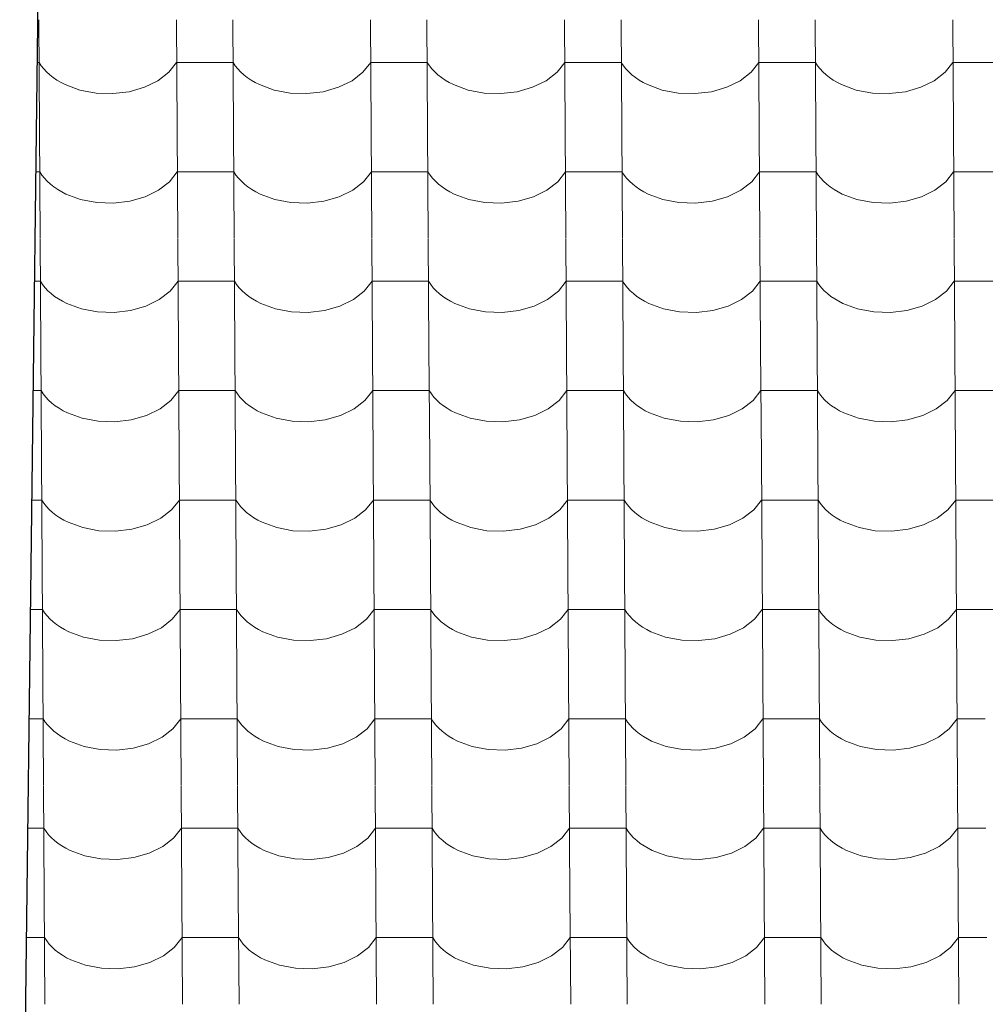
# Model space of a CAD drawing. Header units: millimetres. Extents: x -29001 to 109416, y -1251 to 13451.
# Tile 11 of 163: x -20792 to -19971, y 7544 to 8381. Entities that reach past the tile are written whole.
import ezdxf

# ---------------------------------------------------------------- set-up
doc = ezdxf.new("R2010")
doc.units = ezdxf.units.MM
doc.header["$MEASUREMENT"] = 0
for name, color, linetype in [('POHLED JIŽNÍ_1_Konstrukce - nosné', 7, 'Continuous'), ('POHLED JIŽNÍ_1_Nové_Konstrukce - střechy a skořepiny', 7, 'Continuous'), ('POHLED JIŽNÍ_1_Nové_Výplně - Povrchové', 7, 'Continuous')]:
    doc.layers.add(name, color=color, linetype=linetype)

# ---------------------------------------------------------------- blocks, each defined once
blk = doc.blocks.new('*X1', base_point=(-31394.74, -25864.88))
at = {"layer": 'POHLED JIŽNÍ_1_Nové_Výplně - Povrchové', "color": 21, "linetype": 'Continuous', "lineweight": 20, "true_color": 0xffaaaa}
for p, q in [((-20775.52, 8381.04), (-20774.95, 8288.36)), ((-20658.56, 8381.04), (-20657.98, 8288.36)), ((-20610.53, 8381.04), (-20609.95, 8288.36)), ((-20493.56, 8381.04), (-20492.99, 8288.36)), ((-20445.53, 8381.04), (-20444.95, 8288.36)), ((-20328.57, 8381.04), (-20327.99, 8288.36)), ((-20280.53, 8381.04), (-20279.95, 8288.36)), ((-20163.57, 8381.04), (-20162.99, 8288.36)), ((-20115.54, 8381.04), (-20114.96, 8288.36)), ((-19998.57, 8381.04), (-19997.99, 8288.36)), ((-20775.3, 8344.88), (-20777.13, 8344.88)), ((-20775.3, 8344.88), (-20773.46, 8342.09)), ((-20773.46, 8342.09), (-20771.32, 8339.39)), ((-20771.32, 8339.39), (-20768.9, 8336.8)), ((-20664.95, 8336.49), (-20658.34, 8344.88)), ((-20634.32, 8344.88), (-20658.34, 8344.88)), ((-20610.3, 8344.88), (-20634.32, 8344.88)), ((-20610.3, 8344.88), (-20608.46, 8342.09)), ((-20608.46, 8342.09), (-20606.32, 8339.39)), ((-20606.32, 8339.39), (-20603.9, 8336.8)), ((-20499.95, 8336.49), (-20493.34, 8344.88)), ((-20469.32, 8344.88), (-20493.34, 8344.88)), ((-20445.3, 8344.88), (-20469.32, 8344.88)), ((-20445.3, 8344.88), (-20443.46, 8342.09)), ((-20443.46, 8342.09), (-20441.32, 8339.39)), ((-20441.32, 8339.39), (-20438.9, 8336.8)), ((-20334.96, 8336.49), (-20328.34, 8344.88)), ((-20304.32, 8344.88), (-20328.34, 8344.88)), ((-20280.31, 8344.88), (-20304.32, 8344.88)), ((-20280.31, 8344.88), (-20278.47, 8342.09)), ((-20278.47, 8342.09), (-20276.33, 8339.39)), ((-20276.33, 8339.39), (-20273.9, 8336.8)), ((-20169.96, 8336.49), (-20163.34, 8344.88)), ((-20139.33, 8344.88), (-20163.34, 8344.88)), ((-20115.31, 8344.88), (-20139.33, 8344.88)), ((-20115.31, 8344.88), (-20113.47, 8342.09)), ((-20113.47, 8342.09), (-20111.33, 8339.39)), ((-20111.33, 8339.39), (-20108.91, 8336.8)), ((-20004.96, 8336.49), (-19998.35, 8344.88)), ((-19974.33, 8344.88), (-19998.35, 8344.88)), ((-19950.31, 8344.88), (-19974.33, 8344.88)), ((-20768.9, 8336.8), (-20766.2, 8334.34)), ((-20766.2, 8334.34), (-20763.24, 8332.01)), ((-20763.24, 8332.01), (-20760.05, 8329.83)), ((-20760.05, 8329.83), (-20756.62, 8327.82)), ((-20685.66, 8323.73), (-20674.22, 8329.32)), ((-20674.22, 8329.32), (-20664.95, 8336.49)), ((-20603.9, 8336.8), (-20601.2, 8334.34)), ((-20601.2, 8334.34), (-20598.25, 8332.01)), ((-20598.25, 8332.01), (-20595.05, 8329.83)), ((-20595.05, 8329.83), (-20591.62, 8327.82)), ((-20520.66, 8323.73), (-20509.22, 8329.32)), ((-20509.22, 8329.32), (-20499.95, 8336.49)), ((-20438.9, 8336.8), (-20436.2, 8334.34)), ((-20436.2, 8334.34), (-20433.25, 8332.01)), ((-20433.25, 8332.01), (-20430.05, 8329.83)), ((-20430.05, 8329.83), (-20426.63, 8327.82)), ((-20355.66, 8323.73), (-20344.22, 8329.32)), ((-20344.22, 8329.32), (-20334.96, 8336.49)), ((-20273.9, 8336.8), (-20271.21, 8334.34)), ((-20271.21, 8334.34), (-20268.25, 8332.01)), ((-20268.25, 8332.01), (-20265.05, 8329.83)), ((-20265.05, 8329.83), (-20261.63, 8327.82)), ((-20190.67, 8323.73), (-20179.22, 8329.32)), ((-20179.22, 8329.32), (-20169.96, 8336.49)), ((-20108.91, 8336.8), (-20106.21, 8334.34)), ((-20106.21, 8334.34), (-20103.25, 8332.01)), ((-20103.25, 8332.01), (-20100.06, 8329.83)), ((-20100.06, 8329.83), (-20096.63, 8327.82)), ((-20025.67, 8323.73), (-20014.23, 8329.32)), ((-20014.23, 8329.32), (-20004.96, 8336.49)), ((-20756.62, 8327.82), (-20752.99, 8325.97)), ((-20752.99, 8325.97), (-20740.52, 8321.4)), ((-20740.52, 8321.4), (-20726.84, 8318.81)), ((-20698.69, 8320.01), (-20685.66, 8323.73)), ((-20591.62, 8327.82), (-20587.99, 8325.97)), ((-20587.99, 8325.97), (-20575.52, 8321.4)), ((-20575.52, 8321.4), (-20561.84, 8318.81)), ((-20533.7, 8320.01), (-20520.66, 8323.73)), ((-20426.63, 8327.82), (-20422.99, 8325.97)), ((-20422.99, 8325.97), (-20410.52, 8321.4)), ((-20410.52, 8321.4), (-20396.85, 8318.81)), ((-20368.7, 8320.01), (-20355.66, 8323.73)), ((-20261.63, 8327.82), (-20258, 8325.97)), ((-20258, 8325.97), (-20245.52, 8321.4)), ((-20245.52, 8321.4), (-20231.85, 8318.81)), ((-20203.7, 8320.01), (-20190.67, 8323.73)), ((-20096.63, 8327.82), (-20093, 8325.97)), ((-20093, 8325.97), (-20080.53, 8321.4)), ((-20080.53, 8321.4), (-20066.85, 8318.81)), ((-20038.7, 8320.01), (-20025.67, 8323.73)), ((-20726.84, 8318.81), (-20712.66, 8318.34)), ((-20712.66, 8318.34), (-20698.69, 8320.01)), ((-20561.84, 8318.81), (-20547.66, 8318.34)), ((-20547.66, 8318.34), (-20533.7, 8320.01)), ((-20396.85, 8318.81), (-20382.66, 8318.34)), ((-20382.66, 8318.34), (-20368.7, 8320.01)), ((-20231.85, 8318.81), (-20217.67, 8318.34)), ((-20217.67, 8318.34), (-20203.7, 8320.01)), ((-20066.85, 8318.81), (-20052.67, 8318.34)), ((-20052.67, 8318.34), (-20038.7, 8320.01)), ((-20774.94, 8288.03), (-20774.36, 8195.35)), ((-20657.98, 8288.03), (-20657.4, 8195.35)), ((-20609.95, 8288.03), (-20609.37, 8195.35)), ((-20492.98, 8288.03), (-20492.4, 8195.35)), ((-20444.95, 8288.03), (-20444.37, 8195.35)), ((-20327.99, 8288.03), (-20327.41, 8195.35)), ((-20279.95, 8288.03), (-20279.37, 8195.35)), ((-20162.99, 8288.03), (-20162.41, 8195.35)), ((-20114.95, 8288.03), (-20114.37, 8195.35)), ((-19997.99, 8288.03), (-19997.41, 8195.35)), ((-20774.72, 8251.87), (-20778.26, 8251.87)), ((-20774.72, 8251.87), (-20772.88, 8249.08)), ((-20772.88, 8249.08), (-20770.74, 8246.38)), ((-20770.74, 8246.38), (-20768.31, 8243.79)), ((-20664.37, 8243.48), (-20657.75, 8251.87)), ((-20633.74, 8251.87), (-20657.75, 8251.87)), ((-20609.72, 8251.87), (-20633.74, 8251.87)), ((-20609.72, 8251.87), (-20607.88, 8249.08)), ((-20607.88, 8249.08), (-20605.74, 8246.38)), ((-20605.74, 8246.38), (-20603.32, 8243.79)), ((-20499.37, 8243.48), (-20492.76, 8251.87)), ((-20468.74, 8251.87), (-20492.76, 8251.87)), ((-20444.72, 8251.87), (-20468.74, 8251.87)), ((-20444.72, 8251.87), (-20442.88, 8249.08)), ((-20442.88, 8249.08), (-20440.74, 8246.38)), ((-20440.74, 8246.38), (-20438.32, 8243.79)), ((-20334.38, 8243.48), (-20327.76, 8251.87)), ((-20303.74, 8251.87), (-20327.76, 8251.87)), ((-20279.73, 8251.87), (-20303.74, 8251.87)), ((-20279.73, 8251.87), (-20277.88, 8249.08)), ((-20277.88, 8249.08), (-20275.75, 8246.38)), ((-20275.75, 8246.38), (-20273.32, 8243.79)), ((-20169.38, 8243.48), (-20162.76, 8251.87)), ((-20138.75, 8251.87), (-20162.76, 8251.87)), ((-20114.73, 8251.87), (-20138.75, 8251.87)), ((-20114.73, 8251.87), (-20112.89, 8249.08)), ((-20112.89, 8249.08), (-20110.75, 8246.38)), ((-20110.75, 8246.38), (-20108.32, 8243.79)), ((-20004.38, 8243.48), (-19997.76, 8251.87)), ((-19973.75, 8251.87), (-19997.76, 8251.87)), ((-19949.73, 8251.87), (-19973.75, 8251.87)), ((-20768.31, 8243.79), (-20765.62, 8241.33)), ((-20765.62, 8241.33), (-20762.66, 8239)), ((-20762.66, 8239), (-20759.46, 8236.82)), ((-20673.64, 8236.31), (-20664.37, 8243.48)), ((-20603.32, 8243.79), (-20600.62, 8241.33)), ((-20600.62, 8241.33), (-20597.67, 8239)), ((-20597.67, 8239), (-20594.47, 8236.82)), ((-20508.64, 8236.31), (-20499.37, 8243.48)), ((-20438.32, 8243.79), (-20435.62, 8241.33)), ((-20435.62, 8241.33), (-20432.67, 8239)), ((-20432.67, 8239), (-20429.47, 8236.82)), ((-20343.64, 8236.31), (-20334.38, 8243.48)), ((-20273.32, 8243.79), (-20270.63, 8241.33)), ((-20270.63, 8241.33), (-20267.67, 8239)), ((-20267.67, 8239), (-20264.47, 8236.82)), ((-20178.64, 8236.31), (-20169.38, 8243.48)), ((-20108.32, 8243.79), (-20105.63, 8241.33)), ((-20105.63, 8241.33), (-20102.67, 8239)), ((-20102.67, 8239), (-20099.47, 8236.82)), ((-20013.65, 8236.31), (-20004.38, 8243.48)), ((-20759.46, 8236.82), (-20756.04, 8234.81)), ((-20756.04, 8234.81), (-20752.41, 8232.96)), ((-20752.41, 8232.96), (-20739.93, 8228.39)), ((-20698.11, 8227), (-20685.08, 8230.72)), ((-20685.08, 8230.72), (-20673.64, 8236.31)), ((-20594.47, 8236.82), (-20591.04, 8234.81)), ((-20591.04, 8234.81), (-20587.41, 8232.96)), ((-20587.41, 8232.96), (-20574.94, 8228.39)), ((-20533.12, 8227), (-20520.08, 8230.72)), ((-20520.08, 8230.72), (-20508.64, 8236.31)), ((-20429.47, 8236.82), (-20426.04, 8234.81)), ((-20426.04, 8234.81), (-20422.41, 8232.96)), ((-20422.41, 8232.96), (-20409.94, 8228.39)), ((-20368.12, 8227), (-20355.08, 8230.72)), ((-20355.08, 8230.72), (-20343.64, 8236.31)), ((-20264.47, 8236.82), (-20261.05, 8234.81)), ((-20261.05, 8234.81), (-20257.41, 8232.96)), ((-20257.41, 8232.96), (-20244.94, 8228.39)), ((-20203.12, 8227), (-20190.08, 8230.72)), ((-20190.08, 8230.72), (-20178.64, 8236.31)), ((-20099.47, 8236.82), (-20096.05, 8234.81)), ((-20096.05, 8234.81), (-20092.42, 8232.96)), ((-20092.42, 8232.96), (-20079.94, 8228.39)), ((-20038.12, 8227), (-20025.09, 8230.72)), ((-20025.09, 8230.72), (-20013.65, 8236.31)), ((-20739.93, 8228.39), (-20726.26, 8225.8)), ((-20726.26, 8225.8), (-20712.08, 8225.33)), ((-20712.08, 8225.33), (-20698.11, 8227)), ((-20574.94, 8228.39), (-20561.26, 8225.8)), ((-20561.26, 8225.8), (-20547.08, 8225.33)), ((-20547.08, 8225.33), (-20533.12, 8227)), ((-20409.94, 8228.39), (-20396.26, 8225.8)), ((-20396.26, 8225.8), (-20382.08, 8225.33)), ((-20382.08, 8225.33), (-20368.12, 8227)), ((-20244.94, 8228.39), (-20231.27, 8225.8)), ((-20231.27, 8225.8), (-20217.09, 8225.33)), ((-20217.09, 8225.33), (-20203.12, 8227)), ((-20079.94, 8228.39), (-20066.27, 8225.8)), ((-20066.27, 8225.8), (-20052.09, 8225.33)), ((-20052.09, 8225.33), (-20038.12, 8227)), ((-20774.36, 8195.02), (-20773.78, 8102.34)), ((-20657.4, 8195.02), (-20656.82, 8102.34)), ((-20609.36, 8195.02), (-20608.79, 8102.34)), ((-20492.4, 8195.02), (-20491.82, 8102.34)), ((-20444.37, 8195.02), (-20443.79, 8102.34)), ((-20327.4, 8195.02), (-20326.82, 8102.34)), ((-20279.37, 8195.02), (-20278.79, 8102.34)), ((-20162.41, 8195.02), (-20161.83, 8102.34)), ((-20114.37, 8195.02), (-20113.79, 8102.34)), ((-19997.41, 8195.02), (-19996.83, 8102.34)), ((-20774.14, 8158.86), (-20779.38, 8158.86)), ((-20774.14, 8158.86), (-20772.29, 8156.07)), ((-20772.29, 8156.07), (-20770.16, 8153.37)), ((-20770.16, 8153.37), (-20767.73, 8150.79)), ((-20663.79, 8150.48), (-20657.17, 8158.86)), ((-20633.16, 8158.86), (-20657.17, 8158.86)), ((-20609.14, 8158.86), (-20633.16, 8158.86)), ((-20609.14, 8158.86), (-20607.3, 8156.07)), ((-20607.3, 8156.07), (-20605.16, 8153.37)), ((-20605.16, 8153.37), (-20602.74, 8150.79)), ((-20498.79, 8150.48), (-20492.18, 8158.86)), ((-20468.16, 8158.86), (-20492.18, 8158.86)), ((-20444.14, 8158.86), (-20468.16, 8158.86)), ((-20444.14, 8158.86), (-20442.3, 8156.07)), ((-20442.3, 8156.07), (-20440.16, 8153.37)), ((-20440.16, 8153.37), (-20437.74, 8150.79)), ((-20333.79, 8150.48), (-20327.18, 8158.86)), ((-20303.16, 8158.86), (-20327.18, 8158.86)), ((-20279.14, 8158.86), (-20303.16, 8158.86)), ((-20279.14, 8158.86), (-20277.3, 8156.07)), ((-20277.3, 8156.07), (-20275.16, 8153.37)), ((-20275.16, 8153.37), (-20272.74, 8150.79)), ((-20168.8, 8150.48), (-20162.18, 8158.86)), ((-20138.16, 8158.86), (-20162.18, 8158.86)), ((-20114.15, 8158.86), (-20138.16, 8158.86)), ((-20114.15, 8158.86), (-20112.3, 8156.07)), ((-20112.3, 8156.07), (-20110.17, 8153.37)), ((-20110.17, 8153.37), (-20107.74, 8150.79)), ((-20003.8, 8150.48), (-19997.18, 8158.86)), ((-19973.17, 8158.86), (-19997.18, 8158.86)), ((-19949.15, 8158.86), (-19973.17, 8158.86)), ((-20767.73, 8150.79), (-20765.04, 8148.32)), ((-20765.04, 8148.32), (-20762.08, 8145.99)), ((-20762.08, 8145.99), (-20758.88, 8143.82)), ((-20673.05, 8143.3), (-20663.79, 8150.48)), ((-20602.74, 8150.79), (-20600.04, 8148.32)), ((-20600.04, 8148.32), (-20597.08, 8145.99)), ((-20597.08, 8145.99), (-20593.89, 8143.82)), ((-20508.06, 8143.3), (-20498.79, 8150.48)), ((-20437.74, 8150.79), (-20435.04, 8148.32)), ((-20435.04, 8148.32), (-20432.09, 8145.99)), ((-20432.09, 8145.99), (-20428.89, 8143.82)), ((-20343.06, 8143.3), (-20333.79, 8150.48)), ((-20272.74, 8150.79), (-20270.04, 8148.32)), ((-20270.04, 8148.32), (-20267.09, 8145.99)), ((-20267.09, 8145.99), (-20263.89, 8143.82)), ((-20178.06, 8143.3), (-20168.8, 8150.48)), ((-20107.74, 8150.79), (-20105.05, 8148.32)), ((-20105.05, 8148.32), (-20102.09, 8145.99)), ((-20102.09, 8145.99), (-20098.89, 8143.82)), ((-20013.06, 8143.3), (-20003.8, 8150.48)), ((-20758.88, 8143.82), (-20755.46, 8141.8)), ((-20755.46, 8141.8), (-20751.82, 8139.95)), ((-20751.82, 8139.95), (-20739.35, 8135.38)), ((-20697.53, 8133.99), (-20684.5, 8137.71)), ((-20684.5, 8137.71), (-20673.05, 8143.3)), ((-20593.89, 8143.82), (-20590.46, 8141.8)), ((-20590.46, 8141.8), (-20586.83, 8139.95)), ((-20586.83, 8139.95), (-20574.36, 8135.38)), ((-20532.53, 8133.99), (-20519.5, 8137.71)), ((-20519.5, 8137.71), (-20508.06, 8143.3)), ((-20428.89, 8143.82), (-20425.46, 8141.8)), ((-20425.46, 8141.8), (-20421.83, 8139.95)), ((-20421.83, 8139.95), (-20409.36, 8135.38)), ((-20367.54, 8133.99), (-20354.5, 8137.71)), ((-20354.5, 8137.71), (-20343.06, 8143.3)), ((-20263.89, 8143.82), (-20260.47, 8141.8)), ((-20260.47, 8141.8), (-20256.83, 8139.95)), ((-20256.83, 8139.95), (-20244.36, 8135.38)), ((-20202.54, 8133.99), (-20189.5, 8137.71)), ((-20189.5, 8137.71), (-20178.06, 8143.3)), ((-20098.89, 8143.82), (-20095.47, 8141.8)), ((-20095.47, 8141.8), (-20091.84, 8139.95)), ((-20091.84, 8139.95), (-20079.36, 8135.38)), ((-20037.54, 8133.99), (-20024.51, 8137.71)), ((-20024.51, 8137.71), (-20013.06, 8143.3)), ((-20739.35, 8135.38), (-20725.68, 8132.79)), ((-20725.68, 8132.79), (-20711.5, 8132.32)), ((-20711.5, 8132.32), (-20697.53, 8133.99)), ((-20574.36, 8135.38), (-20560.68, 8132.79)), ((-20560.68, 8132.79), (-20546.5, 8132.32)), ((-20546.5, 8132.32), (-20532.53, 8133.99)), ((-20409.36, 8135.38), (-20395.68, 8132.79)), ((-20395.68, 8132.79), (-20381.5, 8132.32)), ((-20381.5, 8132.32), (-20367.54, 8133.99)), ((-20244.36, 8135.38), (-20230.69, 8132.79)), ((-20230.69, 8132.79), (-20216.5, 8132.32)), ((-20216.5, 8132.32), (-20202.54, 8133.99)), ((-20079.36, 8135.38), (-20065.69, 8132.79)), ((-20065.69, 8132.79), (-20051.51, 8132.32)), ((-20051.51, 8132.32), (-20037.54, 8133.99)), ((-20773.78, 8102.01), (-20773.2, 8009.33)), ((-20656.82, 8102.01), (-20656.24, 8009.33)), ((-20608.78, 8102.01), (-20608.2, 8009.33)), ((-20491.82, 8102.01), (-20491.24, 8009.33)), ((-20443.79, 8102.01), (-20443.21, 8009.33)), ((-20326.82, 8102.01), (-20326.24, 8009.33)), ((-20278.79, 8102.01), (-20278.21, 8009.33)), ((-20161.83, 8102.01), (-20161.25, 8009.33)), ((-20113.79, 8102.01), (-20113.21, 8009.33)), ((-19996.83, 8102.01), (-19996.25, 8009.33)), ((-20773.55, 8065.85), (-20780.51, 8065.85)), ((-20773.55, 8065.85), (-20771.71, 8063.06)), ((-20771.71, 8063.06), (-20769.57, 8060.36)), ((-20663.21, 8057.47), (-20656.59, 8065.85)), ((-20632.57, 8065.85), (-20656.59, 8065.85)), ((-20608.56, 8065.85), (-20632.57, 8065.85)), ((-20608.56, 8065.85), (-20606.72, 8063.06)), ((-20606.72, 8063.06), (-20604.58, 8060.36)), ((-20498.21, 8057.47), (-20491.59, 8065.85)), ((-20467.58, 8065.85), (-20491.59, 8065.85)), ((-20443.56, 8065.85), (-20467.58, 8065.85)), ((-20443.56, 8065.85), (-20441.72, 8063.06)), ((-20441.72, 8063.06), (-20439.58, 8060.36)), ((-20333.21, 8057.47), (-20326.6, 8065.85)), ((-20302.58, 8065.85), (-20326.6, 8065.85)), ((-20278.56, 8065.85), (-20302.58, 8065.85)), ((-20278.56, 8065.85), (-20276.72, 8063.06)), ((-20276.72, 8063.06), (-20274.58, 8060.36)), ((-20168.21, 8057.47), (-20161.6, 8065.85)), ((-20137.58, 8065.85), (-20161.6, 8065.85)), ((-20113.56, 8065.85), (-20137.58, 8065.85)), ((-20113.56, 8065.85), (-20111.72, 8063.06)), ((-20111.72, 8063.06), (-20109.59, 8060.36)), ((-20003.22, 8057.47), (-19996.6, 8065.85)), ((-19972.58, 8065.85), (-19996.6, 8065.85)), ((-19948.57, 8065.85), (-19972.58, 8065.85)), ((-20769.57, 8060.36), (-20767.15, 8057.78)), ((-20767.15, 8057.78), (-20764.45, 8055.31)), ((-20764.45, 8055.31), (-20761.5, 8052.99)), ((-20761.5, 8052.99), (-20758.3, 8050.81)), ((-20672.47, 8050.29), (-20663.21, 8057.47)), ((-20604.58, 8060.36), (-20602.15, 8057.78)), ((-20602.15, 8057.78), (-20599.46, 8055.31)), ((-20599.46, 8055.31), (-20596.5, 8052.99)), ((-20596.5, 8052.99), (-20593.3, 8050.81)), ((-20507.47, 8050.29), (-20498.21, 8057.47)), ((-20439.58, 8060.36), (-20437.16, 8057.78)), ((-20437.16, 8057.78), (-20434.46, 8055.31)), ((-20434.46, 8055.31), (-20431.5, 8052.99)), ((-20431.5, 8052.99), (-20428.31, 8050.81)), ((-20342.48, 8050.29), (-20333.21, 8057.47)), ((-20274.58, 8060.36), (-20272.16, 8057.78)), ((-20272.16, 8057.78), (-20269.46, 8055.31)), ((-20269.46, 8055.31), (-20266.51, 8052.99)), ((-20266.51, 8052.99), (-20263.31, 8050.81)), ((-20177.48, 8050.29), (-20168.21, 8057.47)), ((-20109.59, 8060.36), (-20107.16, 8057.78)), ((-20107.16, 8057.78), (-20104.46, 8055.31)), ((-20104.46, 8055.31), (-20101.51, 8052.99)), ((-20101.51, 8052.99), (-20098.31, 8050.81)), ((-20012.48, 8050.29), (-20003.22, 8057.47)), ((-20758.3, 8050.81), (-20754.88, 8048.79)), ((-20754.88, 8048.79), (-20751.24, 8046.94)), ((-20751.24, 8046.94), (-20738.77, 8042.37)), ((-20696.95, 8040.98), (-20683.91, 8044.7)), ((-20683.91, 8044.7), (-20672.47, 8050.29)), ((-20593.3, 8050.81), (-20589.88, 8048.79)), ((-20589.88, 8048.79), (-20586.25, 8046.94)), ((-20586.25, 8046.94), (-20573.77, 8042.37)), ((-20531.95, 8040.98), (-20518.92, 8044.7)), ((-20518.92, 8044.7), (-20507.47, 8050.29)), ((-20428.31, 8050.81), (-20424.88, 8048.79)), ((-20424.88, 8048.79), (-20421.25, 8046.94)), ((-20421.25, 8046.94), (-20408.78, 8042.37)), ((-20366.95, 8040.98), (-20353.92, 8044.7)), ((-20353.92, 8044.7), (-20342.48, 8050.29)), ((-20263.31, 8050.81), (-20259.88, 8048.79)), ((-20259.88, 8048.79), (-20256.25, 8046.94)), ((-20256.25, 8046.94), (-20243.78, 8042.37)), ((-20201.96, 8040.98), (-20188.92, 8044.7)), ((-20188.92, 8044.7), (-20177.48, 8050.29)), ((-20098.31, 8050.81), (-20094.89, 8048.79)), ((-20094.89, 8048.79), (-20091.25, 8046.94)), ((-20091.25, 8046.94), (-20078.78, 8042.37)), ((-20036.96, 8040.98), (-20023.92, 8044.7)), ((-20023.92, 8044.7), (-20012.48, 8050.29)), ((-20738.77, 8042.37), (-20725.1, 8039.78)), ((-20725.1, 8039.78), (-20710.91, 8039.31)), ((-20710.91, 8039.31), (-20696.95, 8040.98)), ((-20573.77, 8042.37), (-20560.1, 8039.78)), ((-20560.1, 8039.78), (-20545.92, 8039.31)), ((-20545.92, 8039.31), (-20531.95, 8040.98)), ((-20408.78, 8042.37), (-20395.1, 8039.78)), ((-20395.1, 8039.78), (-20380.92, 8039.31)), ((-20380.92, 8039.31), (-20366.95, 8040.98)), ((-20243.78, 8042.37), (-20230.1, 8039.78)), ((-20230.1, 8039.78), (-20215.92, 8039.31)), ((-20215.92, 8039.31), (-20201.96, 8040.98)), ((-20078.78, 8042.37), (-20065.11, 8039.78)), ((-20065.11, 8039.78), (-20050.92, 8039.31)), ((-20050.92, 8039.31), (-20036.96, 8040.98)), ((-20773.2, 8009), (-20772.62, 7916.33)), ((-20656.24, 8009), (-20655.66, 7916.33)), ((-20608.2, 8009), (-20607.62, 7916.33)), ((-20491.24, 8009), (-20490.66, 7916.33)), ((-20443.2, 8009), (-20442.62, 7916.33)), ((-20326.24, 8009), (-20325.66, 7916.33)), ((-20278.21, 8009), (-20277.63, 7916.33)), ((-20161.24, 8009), (-20160.66, 7916.33)), ((-20113.21, 8009), (-20112.63, 7916.33)), ((-19996.25, 8009), (-19995.67, 7916.33)), ((-20772.97, 7972.84), (-20781.63, 7972.84)), ((-20772.97, 7972.84), (-20771.13, 7970.05)), ((-20771.13, 7970.05), (-20768.99, 7967.35)), ((-20662.63, 7964.46), (-20656.01, 7972.84)), ((-20631.99, 7972.84), (-20656.01, 7972.84)), ((-20607.98, 7972.84), (-20631.99, 7972.84)), ((-20607.98, 7972.84), (-20606.13, 7970.05)), ((-20606.13, 7970.05), (-20604, 7967.35)), ((-20497.63, 7964.46), (-20491.01, 7972.84)), ((-20467, 7972.84), (-20491.01, 7972.84)), ((-20442.98, 7972.84), (-20467, 7972.84)), ((-20442.98, 7972.84), (-20441.14, 7970.05)), ((-20441.14, 7970.05), (-20439, 7967.35)), ((-20332.63, 7964.46), (-20326.02, 7972.84)), ((-20302, 7972.84), (-20326.02, 7972.84)), ((-20277.98, 7972.84), (-20302, 7972.84)), ((-20277.98, 7972.84), (-20276.14, 7970.05)), ((-20276.14, 7970.05), (-20274, 7967.35)), ((-20167.63, 7964.46), (-20161.02, 7972.84)), ((-20137, 7972.84), (-20161.02, 7972.84)), ((-20112.98, 7972.84), (-20137, 7972.84)), ((-20112.98, 7972.84), (-20111.14, 7970.05)), ((-20111.14, 7970.05), (-20109, 7967.35)), ((-20002.64, 7964.46), (-19996.02, 7972.84)), ((-19972, 7972.84), (-19996.02, 7972.84)), ((-19947.99, 7972.84), (-19972, 7972.84)), ((-20768.99, 7967.35), (-20766.57, 7964.77)), ((-20766.57, 7964.77), (-20763.87, 7962.3)), ((-20763.87, 7962.3), (-20760.92, 7959.98)), ((-20671.89, 7957.29), (-20662.63, 7964.46)), ((-20604, 7967.35), (-20601.57, 7964.77)), ((-20601.57, 7964.77), (-20598.88, 7962.3)), ((-20598.88, 7962.3), (-20595.92, 7959.98)), ((-20506.89, 7957.29), (-20497.63, 7964.46)), ((-20439, 7967.35), (-20436.57, 7964.77)), ((-20436.57, 7964.77), (-20433.88, 7962.3)), ((-20433.88, 7962.3), (-20430.92, 7959.98)), ((-20341.9, 7957.29), (-20332.63, 7964.46)), ((-20274, 7967.35), (-20271.58, 7964.77)), ((-20271.58, 7964.77), (-20268.88, 7962.3)), ((-20268.88, 7962.3), (-20265.93, 7959.98)), ((-20176.9, 7957.29), (-20167.63, 7964.46)), ((-20109, 7967.35), (-20106.58, 7964.77)), ((-20106.58, 7964.77), (-20103.88, 7962.3)), ((-20103.88, 7962.3), (-20100.93, 7959.98)), ((-20011.9, 7957.29), (-20002.64, 7964.46)), ((-20760.92, 7959.98), (-20757.72, 7957.8)), ((-20757.72, 7957.8), (-20754.29, 7955.78)), ((-20754.29, 7955.78), (-20750.66, 7953.93)), ((-20750.66, 7953.93), (-20738.19, 7949.36)), ((-20683.33, 7951.7), (-20671.89, 7957.29)), ((-20595.92, 7959.98), (-20592.72, 7957.8)), ((-20592.72, 7957.8), (-20589.3, 7955.78)), ((-20589.3, 7955.78), (-20585.66, 7953.93)), ((-20585.66, 7953.93), (-20573.19, 7949.36)), ((-20518.34, 7951.7), (-20506.89, 7957.29)), ((-20430.92, 7959.98), (-20427.72, 7957.8)), ((-20427.72, 7957.8), (-20424.3, 7955.78)), ((-20424.3, 7955.78), (-20420.67, 7953.93)), ((-20420.67, 7953.93), (-20408.2, 7949.36)), ((-20353.34, 7951.7), (-20341.9, 7957.29)), ((-20265.93, 7959.98), (-20262.73, 7957.8)), ((-20262.73, 7957.8), (-20259.3, 7955.78)), ((-20259.3, 7955.78), (-20255.67, 7953.93)), ((-20255.67, 7953.93), (-20243.2, 7949.36)), ((-20188.34, 7951.7), (-20176.9, 7957.29)), ((-20100.93, 7959.98), (-20097.73, 7957.8)), ((-20097.73, 7957.8), (-20094.31, 7955.78)), ((-20094.31, 7955.78), (-20090.67, 7953.93)), ((-20090.67, 7953.93), (-20078.2, 7949.36)), ((-20023.34, 7951.7), (-20011.9, 7957.29)), ((-20738.19, 7949.36), (-20724.51, 7946.77)), ((-20724.51, 7946.77), (-20710.33, 7946.3)), ((-20710.33, 7946.3), (-20696.37, 7947.97)), ((-20696.37, 7947.97), (-20683.33, 7951.7)), ((-20573.19, 7949.36), (-20559.52, 7946.77)), ((-20559.52, 7946.77), (-20545.34, 7946.3)), ((-20545.34, 7946.3), (-20531.37, 7947.97)), ((-20531.37, 7947.97), (-20518.34, 7951.7)), ((-20408.2, 7949.36), (-20394.52, 7946.77)), ((-20394.52, 7946.77), (-20380.34, 7946.3)), ((-20380.34, 7946.3), (-20366.37, 7947.97)), ((-20366.37, 7947.97), (-20353.34, 7951.7)), ((-20243.2, 7949.36), (-20229.52, 7946.77)), ((-20229.52, 7946.77), (-20215.34, 7946.3)), ((-20215.34, 7946.3), (-20201.38, 7947.97)), ((-20201.38, 7947.97), (-20188.34, 7951.7)), ((-20078.2, 7949.36), (-20064.52, 7946.77)), ((-20064.52, 7946.77), (-20050.34, 7946.3)), ((-20050.34, 7946.3), (-20036.38, 7947.97)), ((-20036.38, 7947.97), (-20023.34, 7951.7)), ((-20772.62, 7915.99), (-20772.04, 7823.32)), ((-20655.65, 7915.99), (-20655.07, 7823.32)), ((-20607.62, 7915.99), (-20607.04, 7823.32)), ((-20490.66, 7915.99), (-20490.08, 7823.32)), ((-20442.62, 7915.99), (-20442.04, 7823.32)), ((-20325.66, 7915.99), (-20325.08, 7823.32)), ((-20277.63, 7915.99), (-20277.05, 7823.32)), ((-20160.66, 7915.99), (-20160.08, 7823.32)), ((-20112.63, 7915.99), (-20112.05, 7823.32)), ((-19995.66, 7915.99), (-19995.09, 7823.32)), ((-20772.39, 7879.83), (-20782.76, 7879.83)), ((-20772.39, 7879.83), (-20770.55, 7877.04)), ((-20770.55, 7877.04), (-20768.41, 7874.34)), ((-20662.04, 7871.45), (-20655.43, 7879.83)), ((-20631.41, 7879.83), (-20655.43, 7879.83)), ((-20607.39, 7879.83), (-20631.41, 7879.83)), ((-20607.39, 7879.83), (-20605.55, 7877.04)), ((-20605.55, 7877.04), (-20603.41, 7874.34)), ((-20497.05, 7871.45), (-20490.43, 7879.83)), ((-20466.41, 7879.83), (-20490.43, 7879.83)), ((-20442.4, 7879.83), (-20466.41, 7879.83)), ((-20442.4, 7879.83), (-20440.56, 7877.04)), ((-20440.56, 7877.04), (-20438.42, 7874.34)), ((-20332.05, 7871.45), (-20325.43, 7879.83)), ((-20301.42, 7879.83), (-20325.43, 7879.83)), ((-20277.4, 7879.83), (-20301.42, 7879.83)), ((-20277.4, 7879.83), (-20275.56, 7877.04)), ((-20275.56, 7877.04), (-20273.42, 7874.34)), ((-20167.05, 7871.45), (-20160.44, 7879.83)), ((-20136.42, 7879.83), (-20160.44, 7879.83)), ((-20112.4, 7879.83), (-20136.42, 7879.83)), ((-20112.4, 7879.83), (-20110.56, 7877.04)), ((-20110.56, 7877.04), (-20108.42, 7874.34)), ((-20002.05, 7871.45), (-19995.44, 7879.83)), ((-19971.42, 7879.83), (-19995.44, 7879.83)), ((-19947.4, 7879.83), (-19971.42, 7879.83)), ((-20768.41, 7874.34), (-20765.99, 7871.76)), ((-20765.99, 7871.76), (-20763.29, 7869.29)), ((-20763.29, 7869.29), (-20760.34, 7866.97)), ((-20671.31, 7864.28), (-20662.04, 7871.45)), ((-20603.41, 7874.34), (-20600.99, 7871.76)), ((-20600.99, 7871.76), (-20598.29, 7869.29)), ((-20598.29, 7869.29), (-20595.34, 7866.97)), ((-20506.31, 7864.28), (-20497.05, 7871.45)), ((-20438.42, 7874.34), (-20435.99, 7871.76)), ((-20435.99, 7871.76), (-20433.3, 7869.29)), ((-20433.3, 7869.29), (-20430.34, 7866.97)), ((-20341.31, 7864.28), (-20332.05, 7871.45)), ((-20273.42, 7874.34), (-20271, 7871.76)), ((-20271, 7871.76), (-20268.3, 7869.29)), ((-20268.3, 7869.29), (-20265.34, 7866.97)), ((-20176.32, 7864.28), (-20167.05, 7871.45)), ((-20108.42, 7874.34), (-20106, 7871.76)), ((-20106, 7871.76), (-20103.3, 7869.29)), ((-20103.3, 7869.29), (-20100.35, 7866.97)), ((-20011.32, 7864.28), (-20002.05, 7871.45)), ((-20760.34, 7866.97), (-20757.14, 7864.79)), ((-20757.14, 7864.79), (-20753.71, 7862.77)), ((-20753.71, 7862.77), (-20750.08, 7860.92)), ((-20750.08, 7860.92), (-20737.61, 7856.35)), ((-20682.75, 7858.69), (-20671.31, 7864.28)), ((-20595.34, 7866.97), (-20592.14, 7864.79)), ((-20592.14, 7864.79), (-20588.72, 7862.77)), ((-20588.72, 7862.77), (-20585.08, 7860.92)), ((-20585.08, 7860.92), (-20572.61, 7856.35)), ((-20517.75, 7858.69), (-20506.31, 7864.28)), ((-20430.34, 7866.97), (-20427.14, 7864.79)), ((-20427.14, 7864.79), (-20423.72, 7862.77)), ((-20423.72, 7862.77), (-20420.09, 7860.92)), ((-20420.09, 7860.92), (-20407.61, 7856.35)), ((-20352.76, 7858.69), (-20341.31, 7864.28)), ((-20265.34, 7866.97), (-20262.15, 7864.79)), ((-20262.15, 7864.79), (-20258.72, 7862.77)), ((-20258.72, 7862.77), (-20255.09, 7860.92)), ((-20255.09, 7860.92), (-20242.62, 7856.35)), ((-20187.76, 7858.69), (-20176.32, 7864.28)), ((-20100.35, 7866.97), (-20097.15, 7864.79)), ((-20097.15, 7864.79), (-20093.72, 7862.77)), ((-20093.72, 7862.77), (-20090.09, 7860.92)), ((-20090.09, 7860.92), (-20077.62, 7856.35)), ((-20022.76, 7858.69), (-20011.32, 7864.28)), ((-20737.61, 7856.35), (-20723.93, 7853.76)), ((-20723.93, 7853.76), (-20709.75, 7853.29)), ((-20709.75, 7853.29), (-20695.79, 7854.96)), ((-20695.79, 7854.96), (-20682.75, 7858.69)), ((-20572.61, 7856.35), (-20558.94, 7853.76)), ((-20558.94, 7853.76), (-20544.75, 7853.29)), ((-20544.75, 7853.29), (-20530.79, 7854.96)), ((-20530.79, 7854.96), (-20517.75, 7858.69)), ((-20407.61, 7856.35), (-20393.94, 7853.76)), ((-20393.94, 7853.76), (-20379.76, 7853.29)), ((-20379.76, 7853.29), (-20365.79, 7854.96)), ((-20365.79, 7854.96), (-20352.76, 7858.69)), ((-20242.62, 7856.35), (-20228.94, 7853.76)), ((-20228.94, 7853.76), (-20214.76, 7853.29)), ((-20214.76, 7853.29), (-20200.79, 7854.96)), ((-20200.79, 7854.96), (-20187.76, 7858.69)), ((-20077.62, 7856.35), (-20063.94, 7853.76)), ((-20063.94, 7853.76), (-20049.76, 7853.29)), ((-20049.76, 7853.29), (-20035.8, 7854.96)), ((-20035.8, 7854.96), (-20022.76, 7858.69)), ((-20772.04, 7822.98), (-20771.46, 7730.31)), ((-20655.07, 7822.98), (-20654.49, 7730.31)), ((-20607.04, 7822.98), (-20606.46, 7730.31)), ((-20490.08, 7822.98), (-20489.5, 7730.31)), ((-20442.04, 7822.98), (-20441.46, 7730.31)), ((-20325.08, 7822.98), (-20324.5, 7730.31)), ((-20277.04, 7822.98), (-20276.46, 7730.31)), ((-20160.08, 7822.98), (-20159.5, 7730.31)), ((-20112.05, 7822.98), (-20111.47, 7730.31)), ((-19995.08, 7822.98), (-19994.5, 7730.31)), ((-20771.81, 7786.82), (-20783.88, 7786.82)), ((-20771.81, 7786.82), (-20769.97, 7784.03)), ((-20661.46, 7778.44), (-20654.85, 7786.82)), ((-20630.83, 7786.82), (-20654.85, 7786.82)), ((-20606.81, 7786.82), (-20630.83, 7786.82)), ((-20606.81, 7786.82), (-20604.97, 7784.03)), ((-20496.46, 7778.44), (-20489.85, 7786.82)), ((-20465.83, 7786.82), (-20489.85, 7786.82)), ((-20441.81, 7786.82), (-20465.83, 7786.82)), ((-20441.81, 7786.82), (-20439.97, 7784.03)), ((-20331.47, 7778.44), (-20324.85, 7786.82)), ((-20300.83, 7786.82), (-20324.85, 7786.82)), ((-20276.82, 7786.82), (-20300.83, 7786.82)), ((-20276.82, 7786.82), (-20274.98, 7784.03)), ((-20166.47, 7778.44), (-20159.85, 7786.82)), ((-20135.84, 7786.82), (-20159.85, 7786.82)), ((-20111.82, 7786.82), (-20135.84, 7786.82)), ((-20111.82, 7786.82), (-20109.98, 7784.03)), ((-20001.47, 7778.44), (-19994.86, 7786.82)), ((-19970.84, 7786.82), (-19994.86, 7786.82)), ((-20769.97, 7784.03), (-20767.83, 7781.34)), ((-20767.83, 7781.34), (-20765.41, 7778.75)), ((-20765.41, 7778.75), (-20762.71, 7776.28)), ((-20670.73, 7771.27), (-20661.46, 7778.44)), ((-20604.97, 7784.03), (-20602.83, 7781.34)), ((-20602.83, 7781.34), (-20600.41, 7778.75)), ((-20600.41, 7778.75), (-20597.71, 7776.28)), ((-20505.73, 7771.27), (-20496.46, 7778.44)), ((-20439.97, 7784.03), (-20437.84, 7781.34)), ((-20437.84, 7781.34), (-20435.41, 7778.75)), ((-20435.41, 7778.75), (-20432.72, 7776.28)), ((-20340.73, 7771.27), (-20331.47, 7778.44)), ((-20274.98, 7784.03), (-20272.84, 7781.34)), ((-20272.84, 7781.34), (-20270.41, 7778.75)), ((-20270.41, 7778.75), (-20267.72, 7776.28)), ((-20175.74, 7771.27), (-20166.47, 7778.44)), ((-20109.98, 7784.03), (-20107.84, 7781.34)), ((-20107.84, 7781.34), (-20105.42, 7778.75)), ((-20105.42, 7778.75), (-20102.72, 7776.28)), ((-20010.74, 7771.27), (-20001.47, 7778.44)), ((-20762.71, 7776.28), (-20759.75, 7773.96)), ((-20759.75, 7773.96), (-20756.56, 7771.78)), ((-20756.56, 7771.78), (-20753.13, 7769.76)), ((-20753.13, 7769.76), (-20749.5, 7767.91)), ((-20682.17, 7765.68), (-20670.73, 7771.27)), ((-20597.71, 7776.28), (-20594.76, 7773.96)), ((-20594.76, 7773.96), (-20591.56, 7771.78)), ((-20591.56, 7771.78), (-20588.13, 7769.76)), ((-20588.13, 7769.76), (-20584.5, 7767.91)), ((-20517.17, 7765.68), (-20505.73, 7771.27)), ((-20432.72, 7776.28), (-20429.76, 7773.96)), ((-20429.76, 7773.96), (-20426.56, 7771.78)), ((-20426.56, 7771.78), (-20423.14, 7769.76)), ((-20423.14, 7769.76), (-20419.5, 7767.91)), ((-20352.17, 7765.68), (-20340.73, 7771.27)), ((-20267.72, 7776.28), (-20264.76, 7773.96)), ((-20264.76, 7773.96), (-20261.56, 7771.78)), ((-20261.56, 7771.78), (-20258.14, 7769.76)), ((-20258.14, 7769.76), (-20254.51, 7767.91)), ((-20187.18, 7765.68), (-20175.74, 7771.27)), ((-20102.72, 7776.28), (-20099.77, 7773.96)), ((-20099.77, 7773.96), (-20096.57, 7771.78)), ((-20096.57, 7771.78), (-20093.14, 7769.76)), ((-20093.14, 7769.76), (-20089.51, 7767.91)), ((-20022.18, 7765.68), (-20010.74, 7771.27)), ((-20749.5, 7767.91), (-20737.03, 7763.34)), ((-20737.03, 7763.34), (-20723.35, 7760.75)), ((-20723.35, 7760.75), (-20709.17, 7760.28)), ((-20709.17, 7760.28), (-20695.21, 7761.95)), ((-20695.21, 7761.95), (-20682.17, 7765.68)), ((-20584.5, 7767.91), (-20572.03, 7763.34)), ((-20572.03, 7763.34), (-20558.35, 7760.75)), ((-20558.35, 7760.75), (-20544.17, 7760.28)), ((-20544.17, 7760.28), (-20530.21, 7761.95)), ((-20530.21, 7761.95), (-20517.17, 7765.68)), ((-20419.5, 7767.91), (-20407.03, 7763.34)), ((-20407.03, 7763.34), (-20393.36, 7760.75)), ((-20393.36, 7760.75), (-20379.17, 7760.28)), ((-20379.17, 7760.28), (-20365.21, 7761.95)), ((-20365.21, 7761.95), (-20352.17, 7765.68)), ((-20254.51, 7767.91), (-20242.03, 7763.34)), ((-20242.03, 7763.34), (-20228.36, 7760.75)), ((-20228.36, 7760.75), (-20214.18, 7760.28)), ((-20214.18, 7760.28), (-20200.21, 7761.95)), ((-20200.21, 7761.95), (-20187.18, 7765.68)), ((-20089.51, 7767.91), (-20077.04, 7763.34)), ((-20077.04, 7763.34), (-20063.36, 7760.75)), ((-20063.36, 7760.75), (-20049.18, 7760.28)), ((-20049.18, 7760.28), (-20035.22, 7761.95)), ((-20035.22, 7761.95), (-20022.18, 7765.68)), ((-20771.45, 7729.97), (-20770.87, 7637.3)), ((-20654.49, 7729.97), (-20653.91, 7637.3)), ((-20606.46, 7729.97), (-20605.88, 7637.3)), ((-20489.49, 7729.97), (-20488.91, 7637.3)), ((-20441.46, 7729.97), (-20440.88, 7637.3)), ((-20324.5, 7729.97), (-20323.92, 7637.3)), ((-20276.46, 7729.97), (-20275.88, 7637.3)), ((-20159.5, 7729.97), (-20158.92, 7637.3)), ((-20111.46, 7729.97), (-20110.89, 7637.3)), ((-19994.5, 7729.97), (-19993.92, 7637.3)), ((-20771.23, 7693.82), (-20785, 7693.82)), ((-20771.23, 7693.82), (-20769.39, 7691.02)), ((-20660.88, 7685.43), (-20654.27, 7693.82)), ((-20630.25, 7693.82), (-20654.27, 7693.82)), ((-20606.23, 7693.82), (-20630.25, 7693.82)), ((-20606.23, 7693.82), (-20604.39, 7691.02)), ((-20495.88, 7685.43), (-20489.27, 7693.82)), ((-20465.25, 7693.82), (-20489.27, 7693.82)), ((-20441.23, 7693.82), (-20465.25, 7693.82)), ((-20441.23, 7693.82), (-20439.39, 7691.02)), ((-20330.89, 7685.43), (-20324.27, 7693.82)), ((-20300.25, 7693.82), (-20324.27, 7693.82)), ((-20276.24, 7693.82), (-20300.25, 7693.82)), ((-20276.24, 7693.82), (-20274.39, 7691.02)), ((-20165.89, 7685.43), (-20159.27, 7693.82)), ((-20135.26, 7693.82), (-20159.27, 7693.82)), ((-20111.24, 7693.82), (-20135.26, 7693.82)), ((-20111.24, 7693.82), (-20109.4, 7691.02)), ((-20000.89, 7685.43), (-19994.28, 7693.82)), ((-19970.26, 7693.82), (-19994.28, 7693.82)), ((-20769.39, 7691.02), (-20767.25, 7688.33)), ((-20767.25, 7688.33), (-20764.82, 7685.74)), ((-20764.82, 7685.74), (-20762.13, 7683.28)), ((-20670.15, 7678.26), (-20660.88, 7685.43)), ((-20604.39, 7691.02), (-20602.25, 7688.33)), ((-20602.25, 7688.33), (-20599.83, 7685.74)), ((-20599.83, 7685.74), (-20597.13, 7683.28)), ((-20505.15, 7678.26), (-20495.88, 7685.43)), ((-20439.39, 7691.02), (-20437.25, 7688.33)), ((-20437.25, 7688.33), (-20434.83, 7685.74)), ((-20434.83, 7685.74), (-20432.13, 7683.28)), ((-20340.15, 7678.26), (-20330.89, 7685.43)), ((-20274.39, 7691.02), (-20272.26, 7688.33)), ((-20272.26, 7688.33), (-20269.83, 7685.74)), ((-20269.83, 7685.74), (-20267.14, 7683.28)), ((-20175.15, 7678.26), (-20165.89, 7685.43)), ((-20109.4, 7691.02), (-20107.26, 7688.33)), ((-20107.26, 7688.33), (-20104.84, 7685.74)), ((-20104.84, 7685.74), (-20102.14, 7683.28)), ((-20010.16, 7678.26), (-20000.89, 7685.43)), ((-20762.13, 7683.28), (-20759.17, 7680.95)), ((-20759.17, 7680.95), (-20755.97, 7678.77)), ((-20755.97, 7678.77), (-20752.55, 7676.75)), ((-20752.55, 7676.75), (-20748.92, 7674.9)), ((-20681.59, 7672.67), (-20670.15, 7678.26)), ((-20597.13, 7683.28), (-20594.18, 7680.95)), ((-20594.18, 7680.95), (-20590.98, 7678.77)), ((-20590.98, 7678.77), (-20587.55, 7676.75)), ((-20587.55, 7676.75), (-20583.92, 7674.9)), ((-20516.59, 7672.67), (-20505.15, 7678.26)), ((-20432.13, 7683.28), (-20429.18, 7680.95)), ((-20429.18, 7680.95), (-20425.98, 7678.77)), ((-20425.98, 7678.77), (-20422.56, 7676.75)), ((-20422.56, 7676.75), (-20418.92, 7674.9)), ((-20351.59, 7672.67), (-20340.15, 7678.26)), ((-20267.14, 7683.28), (-20264.18, 7680.95)), ((-20264.18, 7680.95), (-20260.98, 7678.77)), ((-20260.98, 7678.77), (-20257.56, 7676.75)), ((-20257.56, 7676.75), (-20253.93, 7674.9)), ((-20186.6, 7672.67), (-20175.15, 7678.26)), ((-20102.14, 7683.28), (-20099.18, 7680.95)), ((-20099.18, 7680.95), (-20095.99, 7678.77)), ((-20095.99, 7678.77), (-20092.56, 7676.75)), ((-20092.56, 7676.75), (-20088.93, 7674.9)), ((-20021.6, 7672.67), (-20010.16, 7678.26)), ((-20748.92, 7674.9), (-20736.45, 7670.33)), ((-20736.45, 7670.33), (-20722.77, 7667.74)), ((-20722.77, 7667.74), (-20708.59, 7667.27)), ((-20708.59, 7667.27), (-20694.62, 7668.94)), ((-20694.62, 7668.94), (-20681.59, 7672.67)), ((-20583.92, 7674.9), (-20571.45, 7670.33)), ((-20571.45, 7670.33), (-20557.77, 7667.74)), ((-20557.77, 7667.74), (-20543.59, 7667.27)), ((-20543.59, 7667.27), (-20529.63, 7668.94)), ((-20529.63, 7668.94), (-20516.59, 7672.67)), ((-20418.92, 7674.9), (-20406.45, 7670.33)), ((-20406.45, 7670.33), (-20392.77, 7667.74)), ((-20392.77, 7667.74), (-20378.59, 7667.27)), ((-20378.59, 7667.27), (-20364.63, 7668.94)), ((-20364.63, 7668.94), (-20351.59, 7672.67)), ((-20253.93, 7674.9), (-20241.45, 7670.33)), ((-20241.45, 7670.33), (-20227.78, 7667.74)), ((-20227.78, 7667.74), (-20213.6, 7667.27)), ((-20213.6, 7667.27), (-20199.63, 7668.94)), ((-20199.63, 7668.94), (-20186.6, 7672.67)), ((-20088.93, 7674.9), (-20076.46, 7670.33)), ((-20076.46, 7670.33), (-20062.78, 7667.74)), ((-20062.78, 7667.74), (-20048.6, 7667.27)), ((-20048.6, 7667.27), (-20034.63, 7668.94)), ((-20034.63, 7668.94), (-20021.6, 7672.67)), ((-20770.87, 7636.96), (-20770.29, 7544.29)), ((-20653.91, 7636.96), (-20653.33, 7544.29)), ((-20605.88, 7636.96), (-20605.3, 7544.29)), ((-20488.91, 7636.96), (-20488.33, 7544.29)), ((-20440.88, 7636.96), (-20440.3, 7544.29)), ((-20323.92, 7636.96), (-20323.34, 7544.29)), ((-20275.88, 7636.96), (-20275.3, 7544.29)), ((-20158.92, 7636.96), (-20158.34, 7544.29)), ((-20110.88, 7636.96), (-20110.3, 7544.29)), ((-19993.92, 7636.96), (-19993.34, 7544.29)), ((-20770.65, 7600.81), (-20786.13, 7600.81)), ((-20770.65, 7600.81), (-20768.81, 7598.01)), ((-20660.3, 7592.42), (-20653.68, 7600.81)), ((-20629.67, 7600.81), (-20653.68, 7600.81)), ((-20605.65, 7600.81), (-20629.67, 7600.81)), ((-20605.65, 7600.81), (-20603.81, 7598.01)), ((-20495.3, 7592.42), (-20488.69, 7600.81)), ((-20464.67, 7600.81), (-20488.69, 7600.81)), ((-20440.65, 7600.81), (-20464.67, 7600.81)), ((-20440.65, 7600.81), (-20438.81, 7598.01)), ((-20330.3, 7592.42), (-20323.69, 7600.81)), ((-20299.67, 7600.81), (-20323.69, 7600.81)), ((-20275.65, 7600.81), (-20299.67, 7600.81)), ((-20275.65, 7600.81), (-20273.81, 7598.01)), ((-20165.31, 7592.42), (-20158.69, 7600.81)), ((-20134.67, 7600.81), (-20158.69, 7600.81)), ((-20110.66, 7600.81), (-20134.67, 7600.81)), ((-20110.66, 7600.81), (-20108.82, 7598.01)), ((-20000.31, 7592.42), (-19993.69, 7600.81)), ((-19969.68, 7600.81), (-19993.69, 7600.81)), ((-20768.81, 7598.01), (-20766.67, 7595.32)), ((-20766.67, 7595.32), (-20764.24, 7592.73)), ((-20764.24, 7592.73), (-20761.55, 7590.27)), ((-20669.56, 7585.25), (-20660.3, 7592.42)), ((-20603.81, 7598.01), (-20601.67, 7595.32)), ((-20601.67, 7595.32), (-20599.25, 7592.73)), ((-20599.25, 7592.73), (-20596.55, 7590.27)), ((-20504.57, 7585.25), (-20495.3, 7592.42)), ((-20438.81, 7598.01), (-20436.67, 7595.32)), ((-20436.67, 7595.32), (-20434.25, 7592.73)), ((-20434.25, 7592.73), (-20431.55, 7590.27)), ((-20339.57, 7585.25), (-20330.3, 7592.42)), ((-20273.81, 7598.01), (-20271.67, 7595.32)), ((-20271.67, 7595.32), (-20269.25, 7592.73)), ((-20269.25, 7592.73), (-20266.55, 7590.27)), ((-20174.57, 7585.25), (-20165.31, 7592.42)), ((-20108.82, 7598.01), (-20106.68, 7595.32)), ((-20106.68, 7595.32), (-20104.25, 7592.73)), ((-20104.25, 7592.73), (-20101.56, 7590.27)), ((-20009.57, 7585.25), (-20000.31, 7592.42)), ((-20761.55, 7590.27), (-20758.59, 7587.94)), ((-20758.59, 7587.94), (-20755.39, 7585.76)), ((-20755.39, 7585.76), (-20751.97, 7583.74)), ((-20681.01, 7579.66), (-20669.56, 7585.25)), ((-20596.55, 7590.27), (-20593.59, 7587.94)), ((-20593.59, 7587.94), (-20590.4, 7585.76)), ((-20590.4, 7585.76), (-20586.97, 7583.74)), ((-20516.01, 7579.66), (-20504.57, 7585.25)), ((-20431.55, 7590.27), (-20428.6, 7587.94)), ((-20428.6, 7587.94), (-20425.4, 7585.76)), ((-20425.4, 7585.76), (-20421.97, 7583.74)), ((-20351.01, 7579.66), (-20339.57, 7585.25)), ((-20266.55, 7590.27), (-20263.6, 7587.94)), ((-20263.6, 7587.94), (-20260.4, 7585.76)), ((-20260.4, 7585.76), (-20256.98, 7583.74)), ((-20186.01, 7579.66), (-20174.57, 7585.25)), ((-20101.56, 7590.27), (-20098.6, 7587.94)), ((-20098.6, 7587.94), (-20095.4, 7585.76)), ((-20095.4, 7585.76), (-20091.98, 7583.74)), ((-20021.02, 7579.66), (-20009.57, 7585.25)), ((-20751.97, 7583.74), (-20748.34, 7581.89)), ((-20748.34, 7581.89), (-20735.86, 7577.32)), ((-20735.86, 7577.32), (-20722.19, 7574.73)), ((-20708.01, 7574.26), (-20694.04, 7575.93)), ((-20694.04, 7575.93), (-20681.01, 7579.66)), ((-20586.97, 7583.74), (-20583.34, 7581.89)), ((-20583.34, 7581.89), (-20570.87, 7577.32)), ((-20570.87, 7577.32), (-20557.19, 7574.73)), ((-20543.01, 7574.26), (-20529.04, 7575.93)), ((-20529.04, 7575.93), (-20516.01, 7579.66)), ((-20421.97, 7583.74), (-20418.34, 7581.89)), ((-20418.34, 7581.89), (-20405.87, 7577.32)), ((-20405.87, 7577.32), (-20392.19, 7574.73)), ((-20378.01, 7574.26), (-20364.05, 7575.93)), ((-20364.05, 7575.93), (-20351.01, 7579.66)), ((-20256.98, 7583.74), (-20253.34, 7581.89)), ((-20253.34, 7581.89), (-20240.87, 7577.32)), ((-20240.87, 7577.32), (-20227.2, 7574.73)), ((-20213.01, 7574.26), (-20199.05, 7575.93)), ((-20199.05, 7575.93), (-20186.01, 7579.66)), ((-20091.98, 7583.74), (-20088.35, 7581.89)), ((-20088.35, 7581.89), (-20075.87, 7577.32)), ((-20075.87, 7577.32), (-20062.2, 7574.73)), ((-20048.02, 7574.26), (-20034.05, 7575.93)), ((-20034.05, 7575.93), (-20021.02, 7579.66)), ((-20722.19, 7574.73), (-20708.01, 7574.26)), ((-20557.19, 7574.73), (-20543.01, 7574.26)), ((-20392.19, 7574.73), (-20378.01, 7574.26)), ((-20227.2, 7574.73), (-20213.01, 7574.26)), ((-20062.2, 7574.73), (-20048.02, 7574.26))]:
    blk.add_line(p, q, dxfattribs=at)

msp = doc.modelspace()

# ---------------------------------------------------------------- linework, layer by layer
at = {"layer": 'POHLED JIŽNÍ_1_Nové_Konstrukce - střechy a skořepiny', "color": 1, "linetype": 'Continuous', "lineweight": 25}
msp.add_line((-20745.86, 10930.64), (-20791.76, 7135.62), dxfattribs=at)

# ---------------------------------------------------------------- block references
at = {"layer": 'POHLED JIŽNÍ_1_Konstrukce - nosné', "color": 9, "linetype": 'Continuous', "lineweight": 13}
msp.add_blockref('*X1', (-31394.74, -25864.88), dxfattribs=at)

doc.saveas('drawing.dxf')
